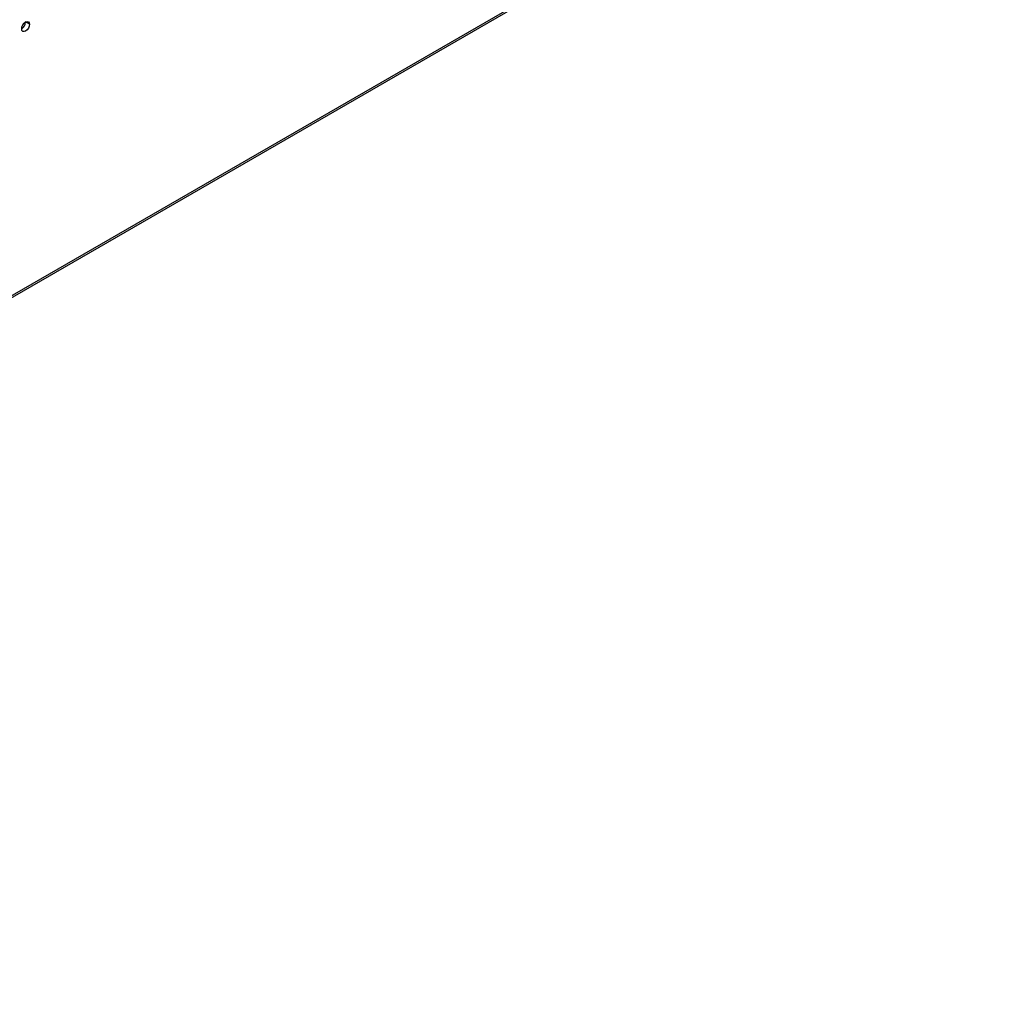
# Model space of a CAD drawing. Header units: millimetres. Extents: x 0 to 1118, y 0 to 864.
# Tile 92 of 254: x 940 to 969, y 619 to 648. Entities that reach past the tile are written whole.
import ezdxf

# ---------------------------------------------------------------- set-up
doc = ezdxf.new("R2010")
doc.units = ezdxf.units.MM

msp = doc.modelspace()

# ---------------------------------------------------------------- linework, layer by layer
at = {"color": 7, "linetype": 'Continuous', "lineweight": 25}
for p, q in [((902.906, 618.881), (968.666, 656.844)), ((902.94, 618.958), (968.701, 656.921)), ((939.827, 648.009), (939.71, 648.077))]:
    msp.add_line(p, q, dxfattribs=at)
at = {"color": 7, "linetype": 'Continuous', "lineweight": 25, "flags": 128}
for points in [[(939.592, 647.873), (939.601, 647.931), (939.626, 647.989), (939.664, 648.041), (939.71, 648.077), (939.755, 648.093), (939.793, 648.086), (939.818, 648.056), (939.827, 648.009)], [(939.827, 648.009), (939.818, 647.952), (939.793, 647.893), (939.755, 647.842), (939.71, 647.805), (939.664, 647.79), (939.626, 647.797), (939.601, 647.826), (939.592, 647.873)]]:
    msp.add_lwpolyline(points, dxfattribs=at)
at = {"color": 7, "linetype": 'Continuous', "lineweight": 25}
msp.add_arc((939.454, 648.089), 0.256, 302.6055, 357.3945, dxfattribs=at)

doc.saveas('drawing.dxf')
